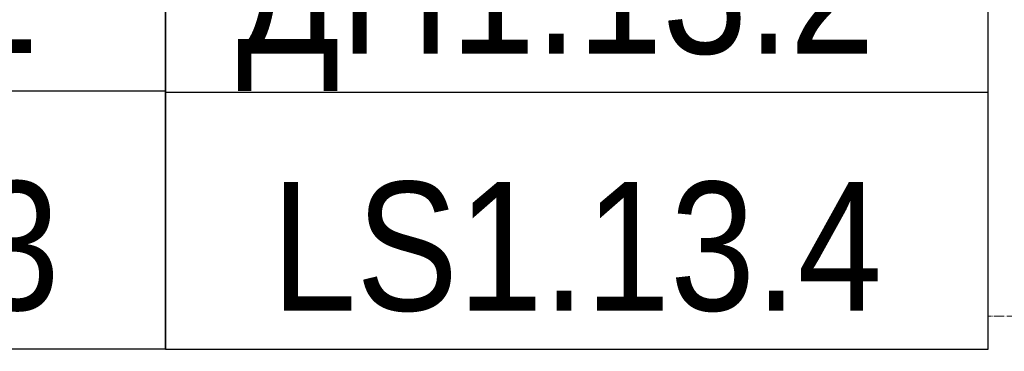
# Model space of a CAD drawing. Header units: millimetres. Extents: x -290 to 116110, y -2975 to 80225.
# Tile 11 of 247: x 49255 to 51170, y 14793 to 15437. Entities that reach past the tile are written whole.
import ezdxf
from ezdxf.enums import TextEntityAlignment as Align

# ---------------------------------------------------------------- set-up
doc = ezdxf.new("R2018")
doc.units = ezdxf.units.MM
doc.set_wipeout_variables(frame=1)
doc.linetypes.add('ADSK_Линия сетки', pattern=[25, 20, -2.5, 0, -2.5])
doc.layers.add('КИП_выноска', color=6, linetype='Continuous', lineweight=25)
doc.layers.add('Оси', color=7, linetype='Continuous', lineweight=9)
doc.styles.add('Arial', font='arial.ttf', dxfattribs={"width": 0.85, "height": 350})
doc.styles.add('GOST 2.304', font='simplex.shx', dxfattribs={"width": 0.65, "oblique": 15})
doc.styles.get("Standard").update_dxf_attribs({"font": 'arial.ttf'})

# ---------------------------------------------------------------- blocks, each defined once
blk = doc.blocks.new('A$Cc005853f')
at = {"layer": 'Оси', "color": 253, "linetype": 'ADSK_Линия сетки', "true_color": 0xaaaaaa}
blk.add_line((96019.7, 13939.4), (2673.2, 13939.4), dxfattribs=at)
blk = doc.blocks.new('*U339')
at = {"color": 0, "linetype": 'Continuous', "lineweight": 30, "ltscale": 75, "width": 0.85, "flags": 104}
blk.add_attdef('ПРИМЕЧАНИЕ_1', text='', height=2.5, dxfattribs=at).set_placement((8, 3.611), align=Align.BOTTOM_CENTER)
at = {"color": 0, "lineweight": 30, "style": 'GOST 2.304', "width": 0.85}
for tag, p in [('ИМЯ_КАБЕЛЯ_2', (8, -7.5)), ('ИМЯ_КАБЕЛЯ_3', (8, -12.5)), ('ИМЯ_КАБЕЛЯ_4', (8, -17.5)), ('ИМЯ_КАБЕЛЯ_5', (8, -22.5)), ('ИМЯ_КАБЕЛЯ_6', (8, -27.5)), ('ИМЯ_КАБЕЛЯ_7', (8, -32.5)), ('ИМЯ_КАБЕЛЯ_8', (8, -37.5)), ('ИМЯ_КАБЕЛЯ_9', (8, -42.5))]:
    blk.add_attdef(tag, text='', height=2.5, dxfattribs=at).set_placement(p, align=Align.BOTTOM_CENTER)
at = {"color": 0, "lineweight": 30, "width": 0.85, "flags": 104}
blk.add_attdef('ПРИМЕЧАНИЕ_2', text='', height=2.5, dxfattribs=at).set_placement((8, -7.53), align=Align.BOTTOM_CENTER)
at = {"linetype": 'Continuous'}
blk.add_wipeout([(0, 2.5), (16, 2.5), (16, -2.5), (0, -2.5)], dxfattribs=at)
at = {"color": 0}
blk.add_line((0, -2.5), (0, 0), dxfattribs=at)
at = {"color": 0, "linetype": 'Continuous'}
blk.add_lwpolyline([(0, -2.5), (16, -2.5), (16, 2.5), (0, 2.5)], close=True, dxfattribs=at)
at = {"color": 0, "lineweight": 30, "style": 'GOST 2.304', "width": 0.85}
blk.add_attdef('ИМЯ_КАБЕЛЯ_1', text='', height=2.5, dxfattribs=at).set_placement((8, -2.5), align=Align.BOTTOM_CENTER)

msp = doc.modelspace()

# ---------------------------------------------------------------- block references
msp.add_blockref('A$Cc005853f', (2087, 921.7))

# ---------------------------------------------------------------- next in the draw order: block references
at = {"layer": 'КИП_выноска'}
ref = msp.add_blockref('*U339', (47938.3, 15547.1), dxfattribs=dict(at, xscale=100, yscale=100, zscale=100))
ref.add_attrib('ИМЯ_КАБЕЛЯ_1', 'LS1.13.2 ', dxfattribs={"layer": '0', "color": 0, "lineweight": 30, "height": 250, "style": 'Arial', "width": 0.85}).set_placement((48738.3, 15297.1), align=Align.BOTTOM_CENTER)

# ---------------------------------------------------------------- next in the draw order: block references
ref = msp.add_blockref('*U339', (47938.3, 15048.1), dxfattribs=dict(at, xscale=100, yscale=100, zscale=100))
ref.add_attrib('ИМЯ_КАБЕЛЯ_1', 'LS1.13.3', dxfattribs={"layer": '0', "color": 0, "lineweight": 30, "height": 250, "style": 'Arial', "width": 0.85}).set_placement((48738.3, 14798.1), align=Align.BOTTOM_CENTER)

# ---------------------------------------------------------------- next in the draw order: block references
ref = msp.add_blockref('*U339', (49538.3, 15047.1), dxfattribs=dict(at, xscale=100, yscale=100, zscale=100))
lines = msp.add_mtext('\\W0.8500;', dxfattribs={"layer": '0', "color": 0, "linetype": 'Continuous', "lineweight": 30, "ltscale": 75, "insert": (50338.3, 15408.1), "char_height": 2.5, "attachment_point": 1})
ref.add_attrib('ПРИМЕЧАНИЕ_1', '', (50338.3, 15408.1), dxfattribs={"flags": 104}).embed_mtext(lines)
ref.add_attrib('ИМЯ_КАБЕЛЯ_1', 'LS1.13.4', dxfattribs={"layer": '0', "color": 0, "lineweight": 30, "height": 250, "style": 'Arial', "width": 0.85}).set_placement((50338.3, 14797.1), align=Align.BOTTOM_CENTER)

# ---------------------------------------------------------------- next in the draw order: block references
ref = msp.add_blockref('*U339', (49538.3, 16045), dxfattribs=dict(at, xscale=100, yscale=100, zscale=100))
lines = msp.add_mtext('\\W0.8500;', dxfattribs={"layer": '0', "color": 0, "lineweight": 30, "insert": (50338.3, 15292), "char_height": 2.5, "attachment_point": 1})
ref.add_attrib('ПРИМЕЧАНИЕ_2', '', (50338.3, 15292), dxfattribs={"flags": 104}).embed_mtext(lines)

# ---------------------------------------------------------------- next in the draw order: block references
ref = msp.add_blockref('*U339', (49538.3, 15546.1), dxfattribs=dict(at, xscale=100, yscale=100, zscale=100))
ref.add_attrib('ИМЯ_КАБЕЛЯ_1', 'ДН1.13.2 ', dxfattribs={"layer": '0', "color": 0, "lineweight": 30, "height": 250, "style": 'Arial', "width": 0.85}).set_placement((50338.3, 15296.1), align=Align.BOTTOM_CENTER)
lines = msp.add_mtext('\\W0.8500;', dxfattribs={"layer": '0', "color": 0, "lineweight": 30, "insert": (50338.3, 14793.1), "char_height": 2.5, "attachment_point": 1})
ref.add_attrib('ПРИМЕЧАНИЕ_2', '', (50338.3, 14793.1), dxfattribs={"flags": 104}).embed_mtext(lines)

doc.saveas('drawing.dxf')
